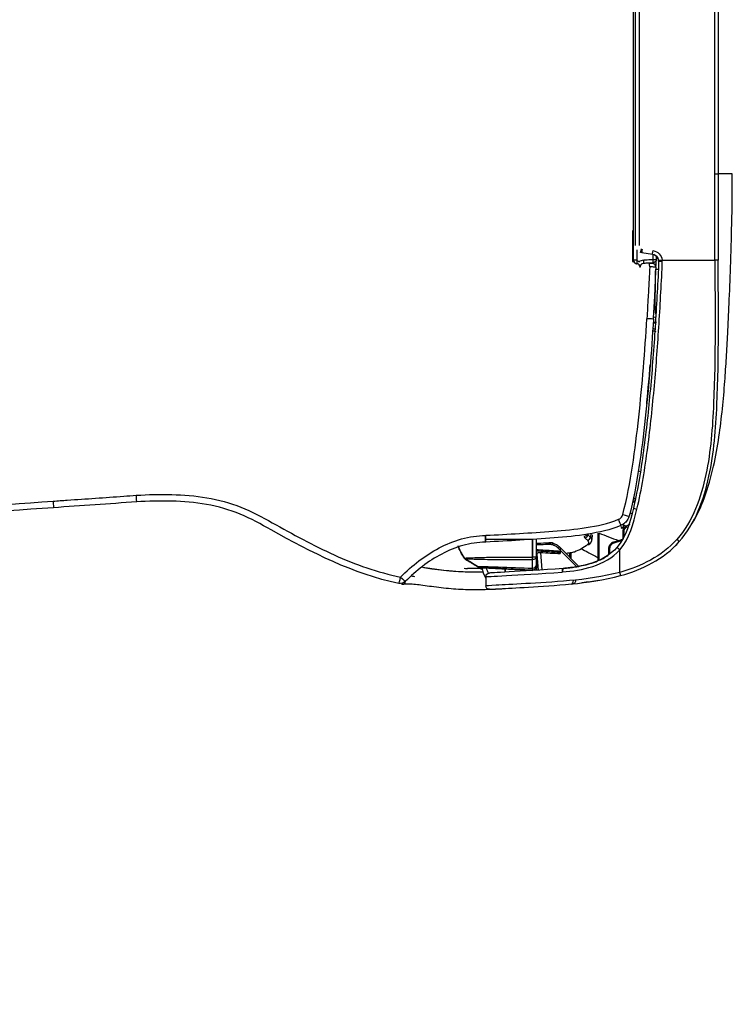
# Model space of a CAD drawing. Header units: millimetres. Extents: x -424979 to 718034, y -72486 to 344972.
# Tile 53 of 256: x 350849 to 351091, y 45881 to 46215. Entities that reach past the tile are written whole.
import ezdxf
from ezdxf.xclip import XClip

# ---------------------------------------------------------------- set-up
doc = ezdxf.new("R2010")
doc.units = ezdxf.units.MM
doc.header["$MEASUREMENT"] = 0
doc.header["$XCLIPFRAME"] = 0
doc.layers.add('0100_001_6_0_Nr_pióra__1', color=7, linetype='Continuous', lineweight=13)
doc.layers.add('IS_KLIM_urządzenia', color=3, linetype='Continuous')
doc.layers.add('Rysunki i obrazki', color=7, linetype='Continuous')
picture_1 = doc.add_image_def('image6.tif', size_in_pixel=(4960, 3507))

# ---------------------------------------------------------------- blocks, each defined once
blk = doc.blocks.new('Rysunek_6_6', base_point=(-286891.41, 45461))
at = {"layer": '0100_001_6_0_Nr_pióra__1', "color": 7, "lineweight": 13}
image = blk.add_image(picture_1, insert=(-308193.9, 31055.98), size_in_units=(41994.67, 29692.6), rotation=-1.195405, dxfattribs=at)
image.set_boundary_path([(-0.5, -0.5), (4959.5, 3506.5)])
blk = doc.blocks.new('G$CFEA986A8')
at = {"layer": 'IS_KLIM_urządzenia', "linetype": 'Continuous'}
for p, q in [((2.71, 28.23), (3.1, 35.54)), ((3.1, 35.54), (3.1, 35.54)), ((3.24, 36.01), (3.24, 36.02)), ((3.24, 36.02), (3.24, 36.01)), ((2.74, 28.23), (2.74, 28.23)), ((3.03, 28.23), (3.03, 28.23)), ((4.22, 28.23), (4.22, 28.23)), ((4.55, 28.23), (4.55, 28.23)), ((2.73, 27.62), (4.82, 27.62)), ((2.74, 27.41), (5, 27.61)), ((5.25, 27.13), (2.77, 26.91)), ((3.18, 21.95), (5.57, 24.34)), ((5.93, 24.34), (3.22, 21.63)), ((5.57, 24.34), (5.44, 24.33)), ((5.57, 24.34), (5.85, 24.61)), ((5.93, 24.34), (5.57, 24.34)), ((6.02, 24.44), (5.93, 24.34)), ((46.34, 14.13), (46.34, 14)), ((50.7, 14.13), (46.34, 14.13)), ((46.52, 13.99), (46.52, 13.96)), ((46.52, 13.96), (921.55, 13.84)), ((46.52, 13.51), (46.52, 13.96)), ((48, 13.51), (46.52, 13.51)), ((47.59, 12.8), (47.38, 11.3)), ((48.58, 13.7), (919.48, 13.58)), ((919.48, 13.06), (48.58, 13.18)), ((46.64, 11.21), (47.36, 11.21)), ((46.64, 11.21), (46.64, 10.75)), ((46.54, 9.92), (46.54, 2.46)), ((47.11, 10.75), (46.64, 10.75)), ((58.74, 2.46), (909.33, 2.34)), ((909.33, 1.87), (58.74, 1.98)), ((58.74, 0), (58.74, 1.98))]:
    blk.add_line(p, q, dxfattribs=at)
for points in [[(37.64, 10.75, 0), (37.64, 10.76, 0), (37.64, 10.76, 0), (37.64, 10.77, 0), (37.64, 10.78, 0), (37.64, 10.79, 0), (37.64, 10.8, 0), (37.64, 10.81, 0), (37.64, 10.82, 0), (37.64, 10.83, 0), (37.64, 10.84, 0), (37.64, 10.84, 0), (37.65, 10.85, 0), (37.65, 10.86, 0), (37.65, 10.87, 0), (37.65, 10.88, 0), (37.65, 10.89, 0), (37.65, 10.9, 0), (37.65, 10.91, 0), (37.65, 10.92, 0), (37.65, 10.92, 0), (37.65, 10.93, 0), (37.65, 10.94, 0), (37.65, 10.95, 0), (37.65, 10.96, 0), (37.65, 10.97, 0), (37.65, 10.98, 0), (37.65, 10.99, 0), (37.65, 11, 0), (37.65, 11, 0), (37.65, 11.01, 0), (37.65, 11.02, 0), (37.65, 11.03, 0), (37.65, 11.04, 0), (37.65, 11.05, 0), (37.65, 11.06, 0), (37.65, 11.07, 0), (37.65, 11.08, 0), (37.65, 11.08, 0), (37.65, 11.09, 0), (37.65, 11.1, 0), (37.65, 11.11, 0), (37.65, 11.12, 0), (37.65, 11.13, 0), (37.66, 11.14, 0), (37.66, 11.15, 0), (37.66, 11.16, 0), (37.66, 11.16, 0), (37.66, 11.17, 0), (37.66, 11.18, 0), (37.66, 11.19, 0)], [(37.72, 10.74, 0), (37.72, 10.75, 0), (37.72, 10.76, 0), (37.72, 10.77, 0), (37.72, 10.78, 0), (37.72, 10.79, 0), (37.72, 10.79, 0), (37.72, 10.8, 0), (37.72, 10.81, 0), (37.72, 10.82, 0), (37.72, 10.83, 0), (37.73, 10.84, 0), (37.73, 10.85, 0), (37.73, 10.86, 0), (37.73, 10.87, 0), (37.73, 10.87, 0), (37.73, 10.88, 0), (37.73, 10.89, 0), (37.73, 10.9, 0), (37.73, 10.91, 0), (37.73, 10.92, 0), (37.73, 10.93, 0), (37.73, 10.94, 0), (37.73, 10.95, 0), (37.73, 10.95, 0), (37.73, 10.96, 0), (37.73, 10.97, 0), (37.73, 10.98, 0), (37.73, 10.99, 0), (37.73, 11, 0), (37.73, 11.01, 0), (37.73, 11.02, 0), (37.73, 11.03, 0), (37.73, 11.03, 0), (37.73, 11.04, 0), (37.73, 11.05, 0), (37.73, 11.06, 0), (37.73, 11.07, 0), (37.73, 11.08, 0), (37.73, 11.09, 0), (37.73, 11.1, 0), (37.73, 11.11, 0), (37.73, 11.11, 0), (37.73, 11.12, 0), (37.73, 11.13, 0), (37.74, 11.14, 0), (37.74, 11.15, 0), (37.74, 11.16, 0), (37.74, 11.17, 0), (37.74, 11.18, 0), (37.74, 11.19, 0)]]:
    blk.add_polyline3d(points, dxfattribs=at)
at = {"layer": 'IS_KLIM_urządzenia', "linetype": 'Continuous', "extrusion": (0, 0, -1)}
for centre, radius, start, end in [((-1.84, 46.94), 1, 314.7826, 11.7219), ((-0.53, 34.35), 0.5, 357.2068, 90), ((-1.83, 34.35), 0.5, 90, 177.181), ((-46.64, 11.25), 0.5, 270, 357), ((-46.39, 11.44), 1, 188, 264.2856), ((-46.39, 11.42), 1.5, 188, 264.2856)]:
    blk.add_arc(centre, radius, start, end, dxfattribs=at)
at = {"layer": 'IS_KLIM_urządzenia', "linetype": 'Continuous', "extrusion": (-1.54693e-05, -6.12303e-17, -1)}
blk.add_arc((-3.24, 28.23, -0.01), 0.498, 270, 359.4983, dxfattribs=at)
at = {"layer": 'IS_KLIM_urządzenia', "linetype": 'Continuous'}
for centre, start, end in [((2.5, 23.81), 5.1428, 5.6972), ((48.11, 12.87), 160.3327, 163.928), ((45.54, 11.27), 267.736, 0)]:
    blk.add_arc(centre, 0.5, start, end, dxfattribs=at)
for centre, major_axis, ratio, start_param, end_param in [((13.38, 84.28), (0.998, 0.07), 0.023762, 3.141593, 4.646623), ((1.84, 46.94), (0.979, -0.203), 0.056856, 3.141593, 4.651384), ((1.84, 46.94), (0.704, 0.71), 0.020204, 1.651706, 3.141593), ((7.71, 34.94), (-0.999, -0.049), 0.051256, 0, 1.514472), ((7.71, 34.9), (-0.999, -0.047), 0.051373, 0, 1.514578), ((3.38, 28.23), (0, -0.498), 0.705765, 4.721116, 6.283185), ((3.96, 27.4), (0.499, -0.033), 0.703948, 0.778487, 1.449237), ((6.36, 25.91), (0.25, 0.009), 0.004928, 6.283059, 7.845078), ((2.49, 23.87), (-0.498, -0.042), 0.40242, 3.141593, 4.712356), ((2.5, 23.81), (-0.498, -0.05), 0.399009, 3.140125, 4.706849), ((2.5, 23.81), (-0.498, -0.045), 0.399039, 3.141593, 4.710711), ((5.85, 24.61), (-0.177, 0.177), 0.009872, 3.141593, 4.709921), ((1.28, 22.79), (0.498, 0.048), 0.655613, 3.140676, 4.596546), ((8.04, 20.89), (0.282, 0.413), 0.898755, 2.160862, 3.167773), ((6.84, 20.48), (0.38, 0.325), 0.906204, 2.398026, 3.130887), ((7.44, 20.5), (-0.376, 0.33), 0.885836, 0.804441, 2.115185), ((7.76, 20.85), (-0.367, 0.34), 0.8822, 0.840111, 2.138766), ((5.72, 17.3), (0, 0.2), 0.576627, 4.721116, 6.283185), ((6.49, 16.72), (0.192, 0.056), 0.184381, 5.301873, 6.283185), ((2.45, 15.93), (0.482, 0.133), 0.040619, 3.141593, 4.662666), ((5.63, 15.93), (-0.326, -0.379), 0.006066, 1.506881, 3.141593), ((8.07, 15.3), (0, 0.2), 0.433029, 4.721116, 6.283185), ((8.86, 15.62), (0.19, -0.061), 0.210046, 2.527177, 3.153928), ((8.96, 15.32), (-0.191, 0.059), 0.212832, 4.135574, 5.657225), ((9.97, 16.14), (-0.925, -0.381), 0.043497, 0, 1.508611), ((10.63, 15.55), (-0.263, -0.965), 0.021464, 4.784953, 6.283185), ((8.8, 14.85), (0.18, 0.087), 0.196125, 5.117147, 6.283185), ((11.38, 13.51), (-0.117, -0.486), 0.019962, 3.141593, 4.771045), ((46.52, 13.46), (0.5, -0.017), 0.998628, 1.605655, 3.113607), ((45.52, 13.53), (0.02, 0.5), 1, 3.141593, 4.708057), ((45.52, 13.53), (-0.02, -0.5), 0.999999, 0, 1.547993), ((45.57, 13.52), (-0.02, -0.5), 0.955746, 0, 1.547846), ((46.52, 13.46), (-0.5, 0.017), 0.093825, 4.715665, 5.983293), ((46.57, 12.58), (0.499, 0.026), 0.09496, 3.141593, 4.707412), ((48.08, 12.73), (0.495, -0.07), 0.051828, 3.141593, 4.719673), ((48.11, 12.87), (0.48, -0.138), 0.050296, 3.141584, 4.726878), ((45.54, 11.73), (0.5, 0), 0.093428, 4.788501, 6.283185), ((46.64, 11.25), (0.499, 0.026), 0.096366, 3.141593, 4.707339), ((47.87, 11.23), (0.495, -0.07), 0.051828, 3.141593, 4.719673), ((39.42, 10.08), (0.996, -0.087), 0.841749, 1.62689, 2.181571), ((46.39, 9.94), (0, -0.5), 0.000142, 3.141593, 4.764749), ((46.54, 9.95), (0.05, -0.498), 0.005219, 3.141593, 4.764488), ((7.1, 7.87), (0.331, 0.375), 0.006851, 3.141593, 4.648558), ((46.54, 2.49), (0, 0.5), 0.000013, 3.173368, 4.660029)]:
    blk.add_ellipse(centre, major_axis=major_axis, ratio=ratio, start_param=start_param, end_param=end_param, dxfattribs=at)
at = {"layer": 'IS_KLIM_urządzenia', "linetype": 'Continuous', "extrusion": (0, 0, -1)}
for centre, major_axis, ratio, start_param, end_param in [((3.24, 28.23), (0.352, -0.352), 0.999998, 0.785397, 2.347467), ((48.58, 12.65), (-0.13, -1.08), 0.917565, 1.59215, 1.795783), ((-21.42, 382.85), (-1476.17, -4886.86), 0.031997, 4.778832, 4.778918), ((7.64, 474.84), (-1862.82, -6167.7), 0.025163, 4.780022, 4.78009), ((5.18, 514.21), (-1939.65, -6425.41), 0.026246, 4.782823, 4.782889)]:
    blk.add_ellipse(centre, major_axis=major_axis, ratio=ratio, start_param=start_param, end_param=end_param, dxfattribs=at)
at = {"layer": 'IS_KLIM_urządzenia', "linetype": 'Continuous'}
for points, degree in [([(11.56, 95.97), (10.36, 113.09), (9.16, 130.21), (7.97, 147.33)], 3), ([(8.86, 147.39), (10.07, 130.27), (11.28, 113.14), (12.48, 96.01)], 3), ([(12.48, 96.01), (11.99, 95.98), (11.56, 95.96), (11.56, 95.97)], 3), ([(12.38, 84.21), (12.11, 88.13), (11.83, 92.05), (11.56, 95.97)], 3), ([(0.77, 46.44), (0.76, 46.55), (0.76, 46.66), (0.78, 46.77)], 3), ([(0.77, 46.67), (0.75, 46.58), (0.77, 46.46)], 2), ([(0.78, 46.71), (0.77, 46.67)], 1), ([(0.77, 46.44), (0.77, 46.45), (0.77, 46.46), (0.77, 46.46)], 3), ([(1.12, 46.25), (0.98, 46.27), (0.82, 46.34), (0.77, 46.44)], 3), ([(1.81, 44.89), (1.84, 45.06), (1.87, 45.24), (1.9, 45.41)], 3), ([(3.24, 36.01), (3.59, 36.58), (3.94, 37.15), (4.28, 37.72)], 3), ([(4.28, 37.71), (3.76, 36.86), (3.24, 36)], 2), ([(4.28, 37.72), (4.28, 37.72), (4.28, 37.72), (4.28, 37.72)], 3), ([(4.29, 37.71), (4.33, 37.78), (4.38, 37.83), (4.44, 37.87)], 3), ([(4.44, 37.88), (4.99, 38.23), (5.55, 38.58), (6.17, 38.76)], 3), ([(4.44, 37.88), (4.99, 38.23), (5.55, 38.58), (6.17, 38.76)], 3), ([(4.44, 37.88), (4.95, 38.2), (5.46, 38.52), (6, 38.7)], 3), ([(4.44, 37.87), (4.94, 38.19), (5.46, 38.51), (6, 38.7)], 3), ([(4.44, 37.88), (4.44, 37.88), (4.44, 37.88), (4.44, 37.88)], 3), ([(4.44, 37.88), (4.44, 37.88), (4.44, 37.88), (4.44, 37.88)], 3), ([(5.12, 38.29), (4.79, 38.1), (4.45, 37.88)], 2), ([(6, 38.7), (5.7, 38.6), (5.4, 38.45), (5.12, 38.29)], 3), ([(6, 38.7), (5.79, 38.63), (5.59, 38.54)], 2), ([(2.99, 35.39), (2.99, 36.07), (2.97, 36.75), (2.96, 37.42)], 3), ([(1.83, 34.85), (1.4, 34.85), (0.96, 34.85), (0.53, 34.85)], 3), ([(2.71, 28.23), (3.1, 35.54)], 1), ([(3.1, 35.54), (2.71, 28.23)], 1), ([(3.1, 35.54), (2.71, 28.23)], 1), ([(2.81, 35.36), (2.86, 35.45), (2.91, 35.54), (2.97, 35.63)], 3), ([(3.24, 36.01), (3.16, 35.87), (3.11, 35.71), (3.1, 35.54)], 3), ([(3.1, 35.58), (3.1, 35.58)], 1), ([(3.1, 35.54), (3.1, 35.54), (3.1, 35.54), (3.1, 35.54)], 3), ([(3.1, 35.54), (3.1, 35.54), (3.1, 35.54), (3.1, 35.54)], 3), ([(2.31, 34.46), (2.54, 34.58), (2.78, 34.68), (3.03, 34.75)], 3), ([(0.12, 32.64), (0.12, 32.62), (0.12, 32.59), (0.12, 32.57)], 3), ([(2.92, 32.14), (2.76, 32.15), (2.6, 32.16), (2.45, 32.17)], 3), ([(2.92, 32.12), (2.76, 32.13), (2.61, 32.14), (2.45, 32.14)], 3), ([(3.24, 27.74), (2.98, 27.74), (2.74, 27.97), (2.74, 28.23)], 3), ([(3.24, 27.74), (2.98, 27.74), (2.74, 27.97), (2.74, 28.23)], 3), ([(3.24, 27.74), (2.98, 27.74), (2.75, 27.97), (2.74, 28.23)], 3), ([(3.01, 28.23), (3.4, 28.23), (3.8, 28.23), (4.2, 28.23)], 3), ([(3.03, 28.23), (3.43, 28.23), (3.82, 28.23), (4.22, 28.23)], 3), ([(7.11, 28.23), (7.11, 28.23)], 1), ([(3.99, 27.75), (3.99, 27.7), (3.99, 27.66), (4, 27.62)], 3), ([(4.47, 27.59), (4.48, 27.65), (4.48, 27.71), (4.49, 27.76)], 3), ([(4.81, 27.59), (4.82, 27.64), (4.82, 27.69), (4.82, 27.74)], 3), ([(4.95, 27.74), (4.95, 27.69), (4.94, 27.65), (4.94, 27.6)], 3), ([(5.25, 27.13), (5.19, 26.2), (5.13, 25.26), (5.07, 24.33)], 3), ([(6.54, 25.37), (6.57, 25.4), (6.59, 25.42), (6.62, 25.45)], 3), ([(6.61, 25.92), (6.61, 25.77), (6.62, 25.61), (6.62, 25.46)], 3), ([(6.62, 25.45), (6.62, 25.61), (6.61, 25.76), (6.61, 25.92)], 3), ([(6.62, 25.46), (6.62, 25.46), (6.62, 25.46), (6.62, 25.46)], 3), ([(6.62, 25.45), (6.62, 25.46), (6.62, 25.46), (6.62, 25.46)], 3), ([(2.47, 24.07), (2.47, 24.05), (2.48, 24.03), (2.48, 24.01)], 3), ([(2.99, 23.86), (2.99, 23.91)], 1), ([(2.99, 23.88), (2.99, 23.89), (2.99, 23.9), (2.99, 23.91)], 3), ([(3.07, 23), (3.04, 23.3), (3.01, 23.6), (2.99, 23.91)], 3), ([(0.78, 22.75), (0.79, 22.65), (0.8, 22.62)], 2), ([(4.39, 22.8), (4.65, 22.8), (4.92, 22.8), (5.18, 22.8)], 3), ([(5.15, 23), (4.96, 23), (4.77, 23), (4.59, 23)], 3), ([(6.36, 20.47), (5.9, 21.01), (5.56, 21.63), (5.3, 22.33)], 3), ([(1.29, 18.88), (1.16, 19.65), (1.04, 20.45), (0.94, 21.27)], 3), ([(6.48, 20.17), (6.66, 19.86), (7.06, 19.84)], 2), ([(7.29, 20.84), (7.18, 20.72), (7.08, 20.61), (6.97, 20.49)], 3), ([(7.06, 19.82), (7.74, 19.77)], 1), ([(7.39, 20.05), (7.49, 20.16), (7.6, 20.28), (7.71, 20.39)], 3), ([(7.71, 20.39), (7.78, 20.39), (7.86, 20.39), (7.93, 20.38)], 3), ([(6.61, 16.72), (6.73, 16.31), (6.86, 15.9), (7.01, 15.5)], 3), ([(7.11, 15.5), (6.95, 15.92), (6.81, 16.34), (6.68, 16.78)], 3), ([(5.61, 15.91), (7.22, 14.52), (9.31, 13.97), (11.36, 13.48)], 3), ([(11.49, 13.99), (9.53, 14.46), (7.5, 14.98), (5.96, 16.31)], 3), ([(7.51, 15.3), (7.73, 15.3), (7.94, 15.3), (8.16, 15.3)], 3), ([(8.59, 15.34), (8.64, 15.45), (8.68, 15.57), (8.71, 15.69)], 3), ([(8.82, 15.39), (8.78, 15.49), (8.74, 15.59), (8.71, 15.69)], 3), ([(8.82, 15.39), (8.8, 15.33), (8.78, 15.28), (8.77, 15.22)], 3), ([(8.92, 15.74), (8.89, 15.63), (8.85, 15.51), (8.82, 15.39)], 3), ([(8.93, 14.96), (8.99, 15.07), (9.04, 15.2), (9.08, 15.32)], 3), ([(9.08, 15.32), (9.1, 15.4), (9.13, 15.48), (9.15, 15.55)], 3), ([(9.21, 14.47), (9.13, 14.63), (9.05, 14.78), (8.98, 14.93)], 3), ([(10.84, 14.47), (10.8, 14.33), (10.76, 14.19), (10.72, 14.05)], 3), ([(12.42, 14.09), (12.38, 13.95), (12.34, 13.81)], 2), ([(12.41, 13.79), (12.43, 13.89), (12.46, 13.98), (12.48, 14.08)], 3), ([(12.7, 14.03), (12.67, 13.94), (12.65, 13.84), (12.63, 13.74)], 3), ([(12.84, 13.7), (12.86, 13.8), (12.89, 13.89), (12.91, 13.99)], 3), ([(46.34, 14.13), (46.34, 14.13), (46.34, 14.13), (46.34, 14.13)], 3), ([(16.78, 13.3), (16.75, 13.18), (16.72, 13.05), (16.69, 12.93)], 3), ([(46.52, 13.51), (46.52, 13.49), (46.52, 13.47), (46.52, 13.45)], 3), ([(38.2, 11.15), (38.2, 11.15), (38.23, 11.58), (38.26, 12.08)], 3), ([(38.51, 11.12), (38.5, 11.02), (38.49, 10.92), (38.48, 10.82)], 3), ([(39.02, 11.1), (39.26, 11.09), (39.51, 11.07), (39.75, 11.06)], 3), ([(43.76, 10.85), (44.25, 10.85), (44.75, 10.84), (45.24, 10.83)], 3), ([(46.39, 10.83), (46.18, 10.83), (45.97, 10.83), (45.75, 10.83)], 3), ([(46.49, 10.45), (46.45, 10.45), (46.42, 10.44), (46.39, 10.44)], 3), ([(6.63, 7.62), (6.47, 7.76), (6.31, 7.91), (6.16, 8.07)], 3), ([(46.54, 2.46), (50.6, 2.46), (54.67, 2.46), (58.74, 2.46)], 3), ([(58.74, 2.46), (58.74, 2.21), (58.74, 1.99), (58.74, 1.98)], 3)]:
    blk.add_open_spline(points, degree=degree, dxfattribs=at)
for points, knots in [([(12.48, 96.01), (12.48, 96.01), (12.48, 96.01), (12.53, 95.35), (12.58, 94.68), (12.81, 91.36), (13, 88.7), (13.23, 85.45), (13.27, 84.85), (13.31, 84.26)], [0, 0, 0, 0, 0.000005, 0.000005, 0.169628, 0.169628, 0.84812, 0.84812, 1, 1, 1, 1]), ([(0.86, 47.14), (2.21, 53.63), (5.22, 59.45), (9.22, 66.61), (10.01, 68.05), (11.28, 71.07), (11.73, 72.68), (12.3, 75.96), (12.44, 77.6), (12.52, 80.9), (12.49, 82.59), (12.38, 84.21)], [0, 0, 0, 0, 0.5, 0.5, 0.625, 0.625, 0.75, 0.75, 0.875, 0.875, 1, 1, 1, 1]), ([(13.31, 84.26), (13.43, 82.58), (13.45, 80.92), (13.38, 77.59), (13.25, 75.94), (12.69, 72.64), (12.26, 71.01), (11.03, 67.94), (10.25, 66.49), (7.83, 62.15), (6.23, 59.26), (3.53, 53.27), (2.44, 50.17), (1.77, 46.9)], [0, 0, 0, 0, 0.125, 0.125, 0.25, 0.25, 0.375, 0.375, 0.5, 0.5, 0.75, 0.75, 1, 1, 1, 1]), ([(0.79, 46.38), (0.81, 46.35), (0.83, 46.15), (0.82, 45.56), (0.75, 44.68), (0.59, 43.52), (0.41, 42.19), (0.23, 40.79), (0.06, 38.91), (-0.02, 36.7), (0.03, 34.49), (0.09, 33.16), (0.12, 32.58)], [0, 0, 0, 0, 0.12885, 0.245282, 0.335122, 0.40726, 0.471799, 0.536509, 0.604482, 0.745543, 0.884733, 1, 1, 1, 1]), ([(6.71, 34.89), (6.66, 35.97), (6.51, 37.05), (5.93, 39.13), (5.52, 40.14), (4.02, 42.98), (2.67, 44.7), (1.13, 46.23)], [0, 0, 0, 0, 0.25, 0.25, 0.5, 0.5, 1, 1, 1, 1]), ([(1.77, 46.9), (3.4, 45.28), (4.82, 43.46), (6.4, 40.45), (6.84, 39.38), (7.45, 37.17), (7.6, 36.03), (7.65, 34.88)], [0, 0, 0, 0, 0.5, 0.5, 0.75, 0.75, 1, 1, 1, 1]), ([(3.15, 43.79), (3.12, 43.57), (3.04, 42.96), (2.88, 41.81), (2.7, 40.4), (2.54, 38.56), (2.49, 36.85), (2.5, 35.65), (2.51, 35.23)], [0, 0, 0, 0, 0.089993, 0.237107, 0.37975, 0.527052, 0.833503, 1, 1, 1, 1]), ([(3.13, 43.63), (3.06, 43.24), (2.83, 41.75), (2.67, 40.26), (2.59, 39.15)], [0, 0, 0, 0, 0.261547, 1, 1, 1, 1]), ([(3.01, 37.92), (3, 37.79), (2.99, 37.66), (2.97, 37.49), (2.97, 37.46), (2.96, 37.42)], [0, 0, 0, 0, 0.794972, 0.794972, 1, 1, 1, 1]), ([(3.24, 36.01), (3.49, 36.42), (3.74, 36.82), (4.08, 37.39), (4.18, 37.55), (4.28, 37.72)], [0, 0, 0, 0, 0.711043, 0.711043, 1, 1, 1, 1]), ([(3.24, 36.01), (3.5, 36.43), (3.75, 36.85), (4.1, 37.41), (4.19, 37.57), (4.28, 37.72)], [0, 0, 0, 0, 0.731926, 0.731926, 1, 1, 1, 1]), ([(4.29, 37.71), (3.97, 37.19), (3.65, 36.67), (3.3, 36.1), (3.27, 36.06), (3.24, 36.01)], [0, 0, 0, 0, 0.917621, 0.917621, 1, 1, 1, 1]), ([(4.2, 28.23), (4.2, 29.24), (4.2, 30.24), (4.21, 32.24), (4.2, 33.27), (4.22, 35.2), (4.25, 36.11), (4.29, 37.36), (4.3, 37.7), (4.29, 37.71)], [0, 0, 0, 0, 0.25, 0.25, 0.5, 0.5, 0.75, 0.75, 1, 1, 1, 1]), ([(4.28, 37.72), (4.28, 37.72), (4.28, 37.72), (4.28, 37.72), (4.28, 37.72), (4.28, 37.72)], [0, 0, 0, 0, 0.500001, 0.500001, 1, 1, 1, 1]), ([(4.45, 37.88), (4.45, 37.88), (4.43, 37.87), (4.42, 37.86), (4.4, 37.84), (4.37, 37.82), (4.35, 37.8), (4.32, 37.76), (4.29, 37.72), (4.29, 37.72)], [0, 0, 0, 0, 0.029241, 0.088276, 0.151647, 0.25725, 0.525964, 0.992323, 1, 1, 1, 1]), ([(4.44, 37.88), (4.44, 37.88), (4.44, 37.88), (4.44, 37.88), (4.44, 37.88), (4.44, 37.88)], [0, 0, 0, 0, 0.593674, 0.593674, 1, 1, 1, 1]), ([(4.44, 37.87), (4.45, 37.85), (4.46, 37.53), (4.52, 36.29), (4.55, 35.36), (4.57, 33.39), (4.56, 32.34), (4.56, 30.29), (4.55, 29.26), (4.55, 28.23)], [0, 0, 0, 0, 0.25, 0.25, 0.5, 0.5, 0.75, 0.75, 1, 1, 1, 1]), ([(3.25, 36.01), (3.24, 36), (3.2, 35.94), (3.15, 35.84), (3.12, 35.72), (3.11, 35.65), (3.1, 35.62), (3.1, 35.62), (3.1, 35.62), (3.1, 35.62), (3.1, 35.61), (3.18, 36.23), (3.09, 35.5), (3.1, 35.58), (3.1, 35.58)], [0, 0, 0, 0, 0.004098, 0.020773, 0.033488, 0.040418, 0.042471, 0.042689, 0.042703, 0.042705, 0.042705, 0.045311, 0.81751, 1, 1, 1, 1]), ([(2.43, 15.91), (1.79, 18.29), (1.47, 20.73), (1.05, 25.3), (0.94, 27.43), (0.73, 30.97), (0.65, 32.4), (0.55, 34.34), (0.52, 34.85), (0.53, 34.85)], [0, 0, 0, 0, 0.25, 0.25, 0.5, 0.5, 0.75, 0.75, 1, 1, 1, 1]), ([(3.08, 35.41), (2.6, 35.32), (2.12, 35.16), (1.64, 34.89), (1.62, 34.88), (1.59, 34.86)], [0, 0, 0, 0, 0.948448, 0.948448, 1, 1, 1, 1]), ([(1.83, 34.85), (1.83, 34.85), (1.87, 33.81), (2.08, 30.02), (2.21, 27.26), (2.47, 24.07)], [0, 0, 0, 0, 0.5, 0.5, 1, 1, 1, 1]), ([(2.71, 28.23), (2.79, 29.71), (2.87, 31.19), (2.97, 33.03), (2.98, 33.41), (3.02, 34.12), (3.04, 34.46), (3.08, 35.26), (3.1, 35.51), (3.1, 35.54)], [0, 0, 0, 0, 0.5, 0.5, 0.625, 0.625, 0.75, 0.75, 1, 1, 1, 1]), ([(3.24, 36.01), (3.24, 35.99), (3.25, 35.75), (3.24, 34.97), (3.24, 34.63), (3.22, 33.9), (3.2, 33.49), (3.13, 31.47), (3.07, 29.85), (3.01, 28.23)], [0, 0, 0, 0, 0.25, 0.25, 0.375, 0.375, 0.5, 0.5, 1, 1, 1, 1]), ([(3.1, 35.54), (3.1, 35.58), (3.1, 35.55), (3.1, 35.54), (3.1, 35.54), (3.1, 35.54)], [0, 0, 0, 0, 0.5, 0.5, 1, 1, 1, 1]), ([(3.1, 35.54), (3.1, 35.54), (3.1, 35.54), (3.1, 35.54), (3.1, 35.54), (3.1, 35.54)], [0, 0, 0, 0, 0.501823, 0.501823, 1, 1, 1, 1]), ([(3.1, 35.54), (3.1, 35.54), (3.1, 35.54), (3.1, 35.54), (3.1, 35.54), (3.1, 35.54)], [0, 0, 0, 0, 0.497529, 0.497529, 1, 1, 1, 1]), ([(3.24, 36.01), (3.24, 36.01), (3.24, 36.01), (3.24, 36.01), (3.24, 36.01), (3.24, 36.01)], [0, 0, 0, 0, 0.266653, 0.266653, 1, 1, 1, 1]), ([(3.24, 36.01), (3.24, 36.01), (3.24, 36.01), (3.24, 36.01), (3.24, 36.01), (3.24, 36.01), (3.24, 36.01), (3.24, 36.01)], [0, 0, 0, 0, 0.156997, 0.156997, 0.784985, 0.784985, 1, 1, 1, 1]), ([(6.71, 34.85), (6.71, 34.85), (6.71, 34.85), (6.71, 34.86), (6.71, 34.88), (6.71, 34.89)], [0, 0, 0, 0, 0.001471, 0.001471, 1, 1, 1, 1]), ([(9.05, 15.75), (8.42, 17.27), (8.08, 18.84), (7.57, 22), (7.42, 23.6), (7.06, 28.42), (6.86, 31.65), (6.71, 34.85)], [0, 0, 0, 0, 0.25, 0.25, 0.5, 0.5, 1, 1, 1, 1]), ([(7.11, 34.81), (7.11, 34.78), (7.11, 34.74), (7.11, 33.65), (7.11, 32.55), (7.11, 30.39), (7.11, 29.31), (7.11, 28.23)], [0, 0, 0, 0, 0.017199, 0.017199, 0.508599, 0.508599, 1, 1, 1, 1]), ([(7.65, 34.88), (7.65, 34.88), (7.65, 34.88), (7.65, 34.87), (7.66, 34.86), (7.66, 34.84)], [0, 0, 0, 0, 0.001414, 0.001414, 1, 1, 1, 1]), ([(7.66, 34.84), (7.81, 31.68), (8, 28.52), (8.36, 23.79), (8.5, 22.21), (8.99, 19.1), (9.32, 17.56), (9.93, 16.07)], [0, 0, 0, 0, 0.5, 0.5, 0.75, 0.75, 1, 1, 1, 1]), ([(0.03, 34.32), (0.03, 34.32), (0.05, 33.82), (0.16, 31.93), (0.24, 30.52), (0.46, 27.06), (0.57, 24.97), (1, 20.5), (1.33, 18.12), (1.97, 15.8)], [0, 0, 0, 0, 0.25, 0.25, 0.5, 0.5, 0.75, 0.75, 1, 1, 1, 1]), ([(2.99, 23.91), (2.73, 26.99), (2.59, 29.69), (2.38, 33.37), (2.33, 34.37), (2.33, 34.37)], [0, 0, 0, 0, 0.500106, 0.500106, 1, 1, 1, 1]), ([(0.12, 32.67), (0.12, 32.66), (0.12, 32.66), (0.12, 32.65), (0.12, 32.65), (0.12, 32.64), (0.12, 32.64), (0.12, 32.64)], [0, 0, 0, 0, 0.491862, 0.491862, 0.745898, 0.745898, 1, 1, 1, 1]), ([(2.71, 28.23), (2.71, 28.23), (2.73, 28.23), (2.81, 28.23), (2.86, 28.23), (2.96, 28.23), (2.98, 28.23), (3.01, 28.23)], [0, 0, 0, 0, 0.429968, 0.429968, 0.860069, 0.860069, 1, 1, 1, 1]), ([(2.74, 28.23), (2.74, 28.23), (2.75, 28.23), (2.8, 28.23), (2.84, 28.23), (2.94, 28.23), (2.98, 28.23), (3.03, 28.23)], [0, 0, 0, 0, 0.311909, 0.311909, 0.74389, 0.74389, 1, 1, 1, 1]), ([(4.2, 28.23), (4.24, 28.23), (4.29, 28.23), (4.39, 28.23), (4.44, 28.23), (4.52, 28.23), (4.53, 28.23), (4.55, 28.23)], [0, 0, 0, 0, 0.437327, 0.437327, 0.874715, 0.874715, 1, 1, 1, 1]), ([(4.56, 27.74), (4.51, 27.74), (4.42, 27.76), (4.31, 27.88), (4.24, 28.04), (4.23, 28.17), (4.22, 28.23)], [0, 0, 0, 0, 0.28901, 0.499661, 0.756628, 1, 1, 1, 1]), ([(4.22, 28.23), (4.27, 28.23), (4.37, 28.23), (4.49, 28.23), (4.55, 28.23)], [0, 0, 0, 0, 0.500276, 1, 1, 1, 1]), ([(4.56, 27.74), (4.56, 27.74), (4.56, 27.74), (4.56, 27.75), (4.56, 27.76), (4.56, 27.78), (4.56, 27.8), (4.55, 27.84), (4.55, 27.86), (4.55, 27.9), (4.55, 27.93), (4.55, 27.98), (4.55, 28.01), (4.55, 28.1), (4.55, 28.16), (4.55, 28.23)], [0, 0, 0, 0, 0.125, 0.125, 0.25, 0.25, 0.375, 0.375, 0.5, 0.5, 0.625, 0.625, 0.75, 0.75, 1, 1, 1, 1]), ([(4.55, 28.23), (4.95, 28.23), (5.36, 28.23), (5.99, 28.23), (6.21, 28.23), (6.62, 28.23), (6.8, 28.23), (7.03, 28.23), (7.07, 28.23), (7.11, 28.23)], [0, 0, 0, 0, 0.474817, 0.474817, 0.737386, 0.737386, 0.953021, 0.953021, 1, 1, 1, 1]), ([(7.11, 28.23), (6.67, 28.23), (6.22, 28.23), (5.37, 28.23), (4.96, 28.23), (4.55, 28.23)], [0, 0, 0, 0, 0.51841, 0.51841, 1, 1, 1, 1]), ([(3.38, 27.74), (3.34, 27.74), (3.31, 27.74), (3.27, 27.74), (3.25, 27.74), (3.24, 27.74), (3.24, 27.74), (3.24, 27.74)], [0, 0, 0, 0, 0.429844, 0.429844, 0.859217, 0.859217, 1, 1, 1, 1]), ([(4.56, 27.74), (4.44, 27.74), (4.31, 27.74), (4.06, 27.74), (3.93, 27.74), (3.66, 27.74), (3.52, 27.74), (3.38, 27.74)], [0, 0, 0, 0, 0.316882, 0.316882, 0.640659, 0.640659, 1, 1, 1, 1]), ([(7.11, 27.74), (7.03, 27.74), (6.94, 27.74), (6.49, 27.74), (6.13, 27.74), (5.36, 27.74), (4.96, 27.74), (4.56, 27.74)], [0, 0, 0, 0, 0.097737, 0.097737, 0.528149, 0.528149, 1, 1, 1, 1]), ([(5, 27.61), (5.04, 27.61), (5.07, 27.6), (5.13, 27.56), (5.16, 27.53), (5.21, 27.45), (5.22, 27.41), (5.24, 27.31), (5.25, 27.26), (5.25, 27.18), (5.25, 27.15), (5.25, 27.13)], [0, 0, 0, 0, 0.247479, 0.247479, 0.496795, 0.496795, 0.717384, 0.717384, 0.907765, 0.907765, 1, 1, 1, 1]), ([(5.22, 24.33), (5.23, 24.5), (5.24, 24.66), (5.29, 25.49), (5.34, 26.16), (5.4, 27.13), (5.42, 27.43), (5.44, 27.74)], [0, 0, 0, 0, 0.146562, 0.146562, 0.73281, 0.73281, 1, 1, 1, 1]), ([(5.66, 27.74), (5.61, 26.91), (5.55, 26.08), (5.48, 24.95), (5.46, 24.64), (5.44, 24.33)], [0, 0, 0, 0, 0.72849, 0.72849, 1, 1, 1, 1]), ([(6.36, 25.91), (6.35, 26.08), (6.35, 26.24), (6.33, 26.85), (6.31, 27.29), (6.3, 27.74)], [0, 0, 0, 0, 0.274035, 0.274035, 1, 1, 1, 1]), ([(6.54, 27.74), (6.55, 27.64), (6.55, 27.54), (6.57, 26.93), (6.59, 26.42), (6.61, 25.92)], [0, 0, 0, 0, 0.164291, 0.164291, 1, 1, 1, 1]), ([(5.85, 24.61), (5.99, 24.75), (6.1, 24.92), (6.27, 25.27), (6.33, 25.46), (6.36, 25.74), (6.36, 25.83), (6.36, 25.91)], [0, 0, 0, 0, 0.410681, 0.410681, 0.822529, 0.822529, 1, 1, 1, 1]), ([(6.61, 25.92), (6.61, 25.82), (6.61, 25.72), (6.57, 25.4), (6.51, 25.18), (6.33, 24.81), (6.22, 24.65), (6.07, 24.48), (6.05, 24.46), (6.02, 24.44)], [0, 0, 0, 0, 0.177731, 0.177731, 0.59018, 0.59018, 0.940555, 0.940555, 1, 1, 1, 1]), ([(2.48, 24.01), (2.6, 22.61), (2.81, 21.15), (3.72, 18.3), (4.46, 16.92), (5.61, 15.91)], [0, 0, 0, 0, 0.5, 0.5, 1, 1, 1, 1]), ([(2.99, 23.85), (3, 23.81), (3, 23.77), (3.01, 23.64), (3.02, 23.54), (3.05, 23.29), (3.07, 23.13), (3.12, 22.73), (3.15, 22.48), (3.24, 21.89), (3.31, 21.55), (3.54, 20.47), (3.75, 19.74), (4.26, 18.52), (4.52, 18.02), (4.84, 17.55)], [0, 0, 0, 0, 0.01825, 0.01825, 0.060304, 0.060304, 0.132525, 0.132525, 0.246095, 0.246095, 0.402611, 0.402611, 0.74532, 0.74532, 1, 1, 1, 1]), ([(5.96, 16.31), (4.87, 17.25), (4.17, 18.54), (3.31, 21.19), (3.11, 22.55), (2.99, 23.85)], [0, 0, 0, 0, 0.5, 0.5, 1, 1, 1, 1]), ([(5.22, 24.33), (5.2, 24.33), (5.19, 24.33), (5.14, 24.33), (5.1, 24.33), (5.07, 24.33)], [0, 0, 0, 0, 0.325415, 0.325415, 1, 1, 1, 1]), ([(5.44, 24.33), (5.41, 24.33), (5.38, 24.33), (5.33, 24.33), (5.3, 24.33), (5.26, 24.33), (5.24, 24.33), (5.22, 24.33), (5.22, 24.33), (5.22, 24.33)], [0, 0, 0, 0, 0.315815, 0.315815, 0.631664, 0.631664, 0.946964, 0.946964, 1, 1, 1, 1]), ([(0.78, 22.75), (0.79, 22.7), (0.79, 22.67), (0.8, 22.61), (0.8, 22.59), (0.8, 22.57), (0.8, 22.57), (0.8, 22.59), (0.8, 22.6), (0.8, 22.61)], [0, 0, 0, 0, 0.272721, 0.272721, 0.545029, 0.545029, 0.816327, 0.816327, 1, 1, 1, 1]), ([(0.8, 22.62), (0.8, 22.61), (0.8, 22.58), (0.8, 22.58), (0.8, 22.57), (0.8, 22.56), (0.8, 22.55), (0.81, 22.53), (0.82, 22.47), (0.86, 22.37), (0.95, 22.25), (1.09, 22.16), (1.21, 22.12), (1.28, 22.13), (1.28, 22.13)], [0, 0, 0, 0, 0.067693, 0.176783, 0.191923, 0.20101, 0.210642, 0.23464, 0.289457, 0.395964, 0.591763, 0.776207, 0.974695, 1, 1, 1, 1]), ([(5.3, 22.33), (5.24, 22.47), (5.2, 22.67), (5.14, 23.06), (5.12, 23.23), (5.11, 23.41)], [0, 0, 0, 0, 0.624288, 0.624288, 1, 1, 1, 1]), ([(5.76, 21.33), (5.6, 21.04), (5.45, 20.74), (5.04, 19.97), (4.79, 19.48), (4.54, 19)], [0, 0, 0, 0, 0.379029, 0.379029, 1, 1, 1, 1]), ([(7.29, 20.84), (7.3, 20.84), (7.3, 20.85), (7.35, 20.89), (7.4, 20.91), (7.49, 20.91), (7.53, 20.9), (7.57, 20.87)], [0, 0, 0, 0, 0.062565, 0.062565, 0.548357, 0.548357, 1, 1, 1, 1]), ([(6.97, 20.49), (6.88, 20.38), (6.78, 20.33), (6.57, 20.3), (6.46, 20.36), (6.36, 20.47)], [0, 0, 0, 0, 0.456839, 0.456839, 1, 1, 1, 1]), ([(7.06, 19.82), (7.08, 19.82), (7.09, 19.82), (7.2, 19.84), (7.3, 19.92), (7.39, 20.05)], [0, 0, 0, 0, 0.174867, 0.174867, 1, 1, 1, 1]), ([(7.91, 20), (7.87, 20.01), (7.82, 20.01), (7.65, 20.02), (7.52, 20.03), (7.39, 20.05)], [0, 0, 0, 0, 0.263267, 0.263267, 1, 1, 1, 1]), ([(7.95, 19), (7.84, 19), (7.73, 19), (7.18, 19), (6.75, 19), (6.13, 19), (5.95, 19), (5.2, 19), (4.63, 19), (4.07, 19)], [0, 0, 0, 0, 0.084494, 0.084494, 0.422472, 0.422472, 0.560579, 0.560579, 1, 1, 1, 1]), ([(4.15, 18.8), (4.53, 18.8), (4.9, 18.8), (5.72, 18.8), (6.16, 18.8), (6.86, 18.8), (7.12, 18.8), (7.57, 18.8), (7.77, 18.8), (7.97, 18.8)], [0, 0, 0, 0, 0.296997, 0.296997, 0.640532, 0.640532, 0.845161, 0.845161, 1, 1, 1, 1]), ([(7.97, 18.8), (7.8, 18.37), (7.62, 17.93), (7.27, 17.03), (7.09, 16.55), (6.91, 16.08)], [0, 0, 0, 0, 0.478968, 0.478968, 1, 1, 1, 1]), ([(5.72, 17.5), (5.61, 17.5), (5.5, 17.5), (5.23, 17.5), (5.05, 17.5), (4.88, 17.5)], [0, 0, 0, 0, 0.390013, 0.390013, 1, 1, 1, 1]), ([(5.03, 17.3), (5.22, 17.3), (5.41, 17.3), (5.68, 17.3), (5.76, 17.3), (5.84, 17.3)], [0, 0, 0, 0, 0.696556, 0.696556, 1, 1, 1, 1]), ([(6.68, 16.78), (6.65, 16.88), (6.61, 16.98), (6.49, 17.14), (6.42, 17.22), (6.27, 17.35), (6.17, 17.4), (5.96, 17.48), (5.84, 17.5), (5.72, 17.5)], [0, 0, 0, 0, 0.230955, 0.230955, 0.455697, 0.455697, 0.706422, 0.706422, 1, 1, 1, 1]), ([(5.84, 17.3), (5.93, 17.3), (6.03, 17.28), (6.2, 17.22), (6.27, 17.18), (6.4, 17.08), (6.45, 17.02), (6.54, 16.88), (6.58, 16.81), (6.61, 16.72)], [0, 0, 0, 0, 0.299295, 0.299295, 0.552236, 0.552236, 0.775182, 0.775182, 1, 1, 1, 1]), ([(1.97, 15.8), (2.4, 14.23), (2.97, 12.73), (4.54, 9.9), (5.54, 8.58), (6.77, 7.49)], [0, 0, 0, 0, 0.5, 0.5, 1, 1, 1, 1]), ([(7.08, 7.84), (5.89, 8.89), (4.93, 10.17), (3.41, 12.92), (2.85, 14.38), (2.43, 15.91)], [0, 0, 0, 0, 0.5, 0.5, 1, 1, 1, 1]), ([(2.43, 15.91), (3.38, 15.91), (4.33, 15.91), (5.39, 15.91), (5.5, 15.91), (5.61, 15.91)], [0, 0, 0, 0, 0.894615, 0.894615, 1, 1, 1, 1]), ([(8.07, 15.5), (7.95, 15.5), (7.83, 15.5), (7.52, 15.5), (7.32, 15.5), (7.13, 15.5)], [0, 0, 0, 0, 0.379834, 0.379834, 1, 1, 1, 1]), ([(8.98, 14.93), (8.93, 15.03), (8.86, 15.13), (8.71, 15.28), (8.62, 15.34), (8.42, 15.44), (8.31, 15.48), (8.16, 15.5), (8.12, 15.5), (8.07, 15.5)], [0, 0, 0, 0, 0.291856, 0.291856, 0.579131, 0.579131, 0.886367, 0.886367, 1, 1, 1, 1]), ([(8.16, 15.3), (8.19, 15.3), (8.23, 15.3), (8.35, 15.28), (8.44, 15.26), (8.6, 15.18), (8.67, 15.13), (8.79, 15), (8.84, 14.93), (8.88, 14.85)], [0, 0, 0, 0, 0.114875, 0.114875, 0.424433, 0.424433, 0.71152, 0.71152, 1, 1, 1, 1]), ([(10.37, 14.59), (10.22, 14.63), (10.07, 14.69), (9.73, 14.88), (9.55, 15.02), (9.25, 15.35), (9.13, 15.55), (9.05, 15.75)], [0, 0, 0, 0, 0.262451, 0.262451, 0.631307, 0.631307, 1, 1, 1, 1]), ([(9.93, 16.07), (9.97, 15.97), (10.03, 15.87), (10.18, 15.7), (10.27, 15.63), (10.44, 15.54), (10.52, 15.51), (10.59, 15.49)], [0, 0, 0, 0, 0.368676, 0.368676, 0.737518, 0.737518, 1, 1, 1, 1]), ([(10.59, 15.49), (12.85, 14.87), (15.14, 14.47), (19.73, 13.76), (22.04, 13.48), (28.97, 12.72), (33.62, 12.36), (38.26, 12.08)], [0, 0, 0, 0, 0.25, 0.25, 0.5, 0.5, 1, 1, 1, 1]), ([(8.98, 14.93), (9.03, 14.82), (9.09, 14.7), (9.17, 14.55), (9.19, 14.51), (9.21, 14.48)], [0, 0, 0, 0, 0.758703, 0.758703, 1, 1, 1, 1]), ([(38.2, 11.15), (33.53, 11.44), (28.86, 11.8), (21.88, 12.56), (19.56, 12.85), (14.94, 13.56), (12.64, 13.97), (10.37, 14.59)], [0, 0, 0, 0, 0.5, 0.5, 0.75, 0.75, 1, 1, 1, 1]), ([(46.39, 10.44), (44.92, 10.44), (43.46, 10.55), (40.54, 10.7), (39.08, 10.78), (34.7, 11.06), (31.78, 11.28), (25.95, 11.8), (23.04, 12.1), (17.23, 12.87), (14.34, 13.31), (11.49, 13.99)], [0, 0, 0, 0, 0.125, 0.125, 0.25, 0.25, 0.5, 0.5, 0.75, 0.75, 1, 1, 1, 1]), ([(46.52, 13.99), (46.46, 13.99), (46.41, 13.98), (46.3, 13.94), (46.25, 13.91), (46.16, 13.84), (46.13, 13.8), (46.07, 13.7), (46.04, 13.65), (46.03, 13.56), (46.02, 13.53), (46.02, 13.5)], [0, 0, 0, 0, 0.217569, 0.217569, 0.437754, 0.437754, 0.661951, 0.661951, 0.88823, 0.88823, 1, 1, 1, 1]), ([(46.34, 14), (46.4, 14), (46.46, 14), (46.52, 13.99), (46.52, 13.99), (46.52, 13.99)], [0, 0, 0, 0, 0.980312, 0.980312, 1, 1, 1, 1]), ([(11.36, 13.48), (14.22, 12.79), (17.12, 12.35), (22.95, 11.58), (25.87, 11.28), (31.72, 10.75), (34.65, 10.54), (39.05, 10.26), (40.52, 10.18), (43.45, 10.02), (44.92, 9.92), (46.39, 9.92)], [0, 0, 0, 0, 0.25, 0.25, 0.5, 0.5, 0.75, 0.75, 0.875, 0.875, 1, 1, 1, 1]), ([(46.04, 12.68), (46.04, 12.69), (46.03, 12.7), (46.01, 12.77), (45.98, 12.81), (45.9, 12.9), (45.86, 12.93), (45.76, 12.99), (45.71, 13.01), (45.63, 13.02), (45.61, 13.02), (45.59, 13.02)], [0, 0, 0, 0, 0.061755, 0.061755, 0.342553, 0.342553, 0.621501, 0.621501, 0.898216, 0.898216, 1, 1, 1, 1]), ([(46.02, 13.5), (46.02, 13.5), (46.02, 13.5), (46.02, 13.5), (46.02, 13.5), (46.02, 13.49)], [0, 0, 0, 0, 0.709938, 0.709938, 1, 1, 1, 1]), ([(46.04, 13.49), (46.05, 13.49), (46.05, 13.49), (46.07, 13.48), (46.1, 13.48), (46.16, 13.47), (46.19, 13.47), (46.26, 13.46), (46.31, 13.45), (46.41, 13.45), (46.47, 13.45), (46.52, 13.45)], [0, 0, 0, 0, 0.054361, 0.054361, 0.324109, 0.324109, 0.492664, 0.492664, 0.757067, 0.757067, 1, 1, 1, 1]), ([(46.14, 11.23), (46.12, 11.56), (46.1, 11.89), (46.08, 12.33), (46.07, 12.44), (46.07, 12.55)], [0, 0, 0, 0, 0.752617, 0.752617, 1, 1, 1, 1]), ([(46.24, 13.21), (46.29, 13.25), (46.34, 13.29), (46.43, 13.37), (46.47, 13.4), (46.51, 13.44), (46.52, 13.44), (46.52, 13.45)], [0, 0, 0, 0, 0.516625, 0.516625, 0.987493, 0.987493, 1, 1, 1, 1]), ([(46.24, 13.21), (46.27, 13.19), (46.29, 13.17), (46.39, 13.06), (46.45, 12.96), (46.54, 12.75), (46.56, 12.64), (46.57, 12.53)], [0, 0, 0, 0, 0.128768, 0.128768, 0.564386, 0.564386, 1, 1, 1, 1]), ([(46.57, 12.53), (46.58, 12.2), (46.6, 11.87), (46.62, 11.42), (46.63, 11.32), (46.64, 11.21)], [0, 0, 0, 0, 0.752217, 0.752217, 1, 1, 1, 1]), ([(26.23, 12.1), (26.23, 12.1), (27.71, 11.94), (30.67, 11.69), (31.17, 11.65), (31.69, 11.61)], [0, 0, 0, 0, 0.843393, 0.843393, 1, 1, 1, 1]), ([(38.2, 11.15), (39.21, 11.09), (40.23, 11.03), (42.04, 10.93), (42.83, 10.89), (44.26, 10.83), (44.89, 10.8), (45.52, 10.77)], [0, 0, 0, 0, 0.415101, 0.415101, 0.741354, 0.741354, 1, 1, 1, 1]), ([(45.58, 11.68), (44.96, 11.71), (44.35, 11.74), (42.93, 11.81), (42.13, 11.85), (40.31, 11.96), (39.29, 12.02), (38.27, 12.08)], [0, 0, 0, 0, 0.252696, 0.252696, 0.581919, 0.581919, 1, 1, 1, 1]), ([(45.52, 10.77), (45.52, 10.77), (45.52, 10.78), (45.53, 10.8), (45.53, 10.84), (45.54, 10.93), (45.55, 10.97), (45.55, 11.08), (45.56, 11.17), (45.57, 11.37), (45.57, 11.47), (45.57, 11.62), (45.58, 11.65), (45.58, 11.68)], [0, 0, 0, 0, 0.104471, 0.104471, 0.333219, 0.333219, 0.476288, 0.476288, 0.705049, 0.705049, 0.934054, 0.934054, 1, 1, 1, 1]), ([(46.04, 11.27), (46.04, 11.27), (46.04, 11.28), (46.04, 11.29), (46.04, 11.31), (46.04, 11.35), (46.04, 11.37), (46.04, 11.43), (46.04, 11.47), (46.04, 11.57), (46.04, 11.62), (46.04, 11.7), (46.04, 11.71), (46.04, 11.73)], [0, 0, 0, 0, 0.101232, 0.101232, 0.330942, 0.330942, 0.474618, 0.474618, 0.704242, 0.704242, 0.933906, 0.933906, 1, 1, 1, 1]), ([(39.44, 10.92), (40.46, 10.91), (41.48, 10.89), (42.88, 10.87), (43.26, 10.86), (43.64, 10.86)], [0, 0, 0, 0, 0.726317, 0.726317, 1, 1, 1, 1]), ([(45.24, 10.83), (45.24, 10.82), (45.24, 10.81), (45.25, 10.72), (45.25, 10.63), (45.25, 10.52), (45.25, 10.51), (45.25, 10.5)], [0, 0, 0, 0, 0.096435, 0.096435, 0.929868, 0.929868, 1, 1, 1, 1]), ([(46.39, 10.44), (46.44, 10.44), (46.49, 10.45), (46.66, 10.47), (46.77, 10.51), (46.98, 10.63), (47.07, 10.71), (47.22, 10.88), (47.28, 10.99), (47.32, 11.1)], [0, 0, 0, 0, 0.117134, 0.117134, 0.393716, 0.393716, 0.693983, 0.693983, 1, 1, 1, 1]), ([(46.39, 9.92), (46.44, 9.92), (46.49, 9.92), (46.54, 9.92), (46.54, 9.92), (46.54, 9.92)], [0, 0, 0, 0, 0.999599, 0.999599, 1, 1, 1, 1]), ([(6.77, 7.49), (9.32, 5.24), (12.68, 4), (19.31, 2.6), (22.71, 2.33), (32.91, 1.87), (39.73, 1.99), (46.54, 1.99)], [0, 0, 0, 0, 0.25, 0.25, 0.5, 0.5, 1, 1, 1, 1]), ([(46.54, 2.46), (39.78, 2.46), (33.03, 2.35), (22.91, 2.79), (19.53, 3.05), (12.95, 4.41), (9.66, 5.57), (7.08, 7.84)], [0, 0, 0, 0, 0.5, 0.5, 0.75, 0.75, 1, 1, 1, 1]), ([(9.37, 5.63), (9.49, 5.56), (10.61, 4.91), (13.28, 3.72), (17.38, 2.59), (21.48, 1.87), (25.45, 1.39), (29.2, 1.06), (32.75, 0.83), (36.39, 0.63), (40.66, 0.43), (45.83, 0.23), (51.96, 0.05), (56.37, 0), (58.74, 0)], [0, 0, 0, 0, 0.008566, 0.076169, 0.171242, 0.259595, 0.342985, 0.421868, 0.488451, 0.555392, 0.638641, 0.74036, 0.860715, 1, 1, 1, 1]), ([(58.74, 1.98), (58.4, 1.98), (58.07, 1.98), (56.4, 1.98), (55.07, 1.99), (51.34, 1.99), (48.94, 1.99), (46.54, 1.99)], [0, 0, 0, 0, 0.081967, 0.081967, 0.409835, 0.409835, 1, 1, 1, 1])]:
    blk.add_open_spline(points, degree=3, knots=knots, dxfattribs=at)

msp = doc.modelspace()

# ---------------------------------------------------------------- block references
at = {"layer": 'IS_KLIM_urządzenia', "xscale": 2.4, "yscale": 2.4, "zscale": 2.4, "rotation": 89.99999999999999}
msp.add_blockref('G$CFEA986A8', (351090.73, 46021.76), dxfattribs=at)
at = {"layer": 'Rysunki i obrazki', "color": 151, "linetype": 'Continuous', "lineweight": 20, "true_color": 0x80c2ff}
ref = msp.add_blockref('Rysunek_6_6', (361669.9, 45461), dxfattribs=at)
XClip(ref).set_block_clipping_path([(-308193.8982892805, 31055.984616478), (-266208.371343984, 30179.8821280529), (-265588.9174272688, 59866.0198290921), (-307574.4443725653, 60742.1223175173)])

doc.saveas('drawing.dxf')
